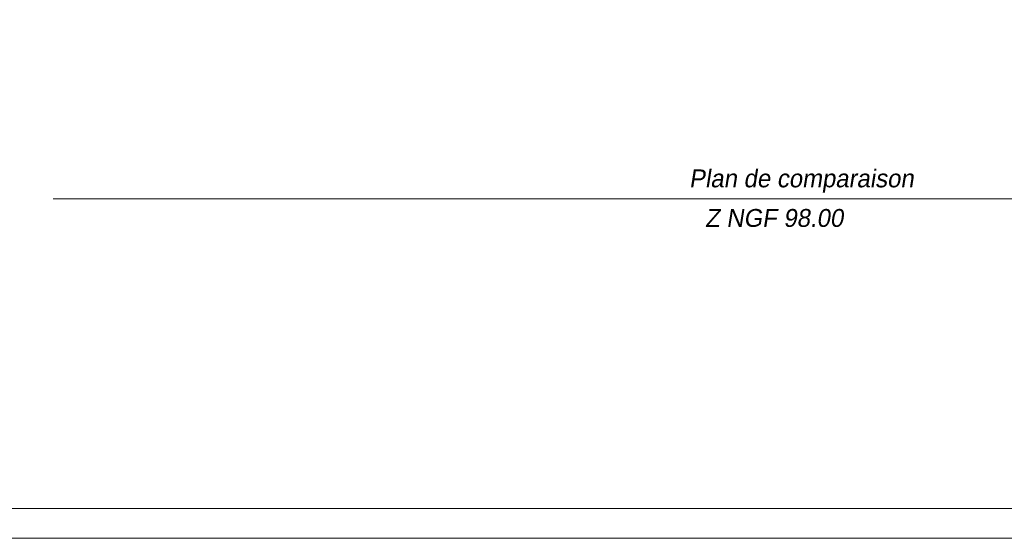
# Model space of a CAD drawing. Header units: metres. Extents: x 76.1 to 162.6, y 92.3 to 122.
# Tile 4 of 8: x 129.1 to 145.6, y 92.3 to 101. Entities that reach past the tile are written whole.
import ezdxf
from ezdxf.enums import TextEntityAlignment as Align

# ---------------------------------------------------------------- set-up
doc = ezdxf.new("R2010")
doc.units = ezdxf.units.M
doc.header["$LTSCALE"] = 0.1
doc.layers.add('0_Cadre', color=7, linetype='Continuous', lineweight=9)
doc.layers.add('_Alti', color=115, linetype='Continuous', lineweight=9)
doc.styles.add('ECRITURE2', font='txt', dxfattribs={"width": 1.001, "oblique": 18})

msp = doc.modelspace()

# ---------------------------------------------------------------- linework, layer by layer
at = {"layer": '0_Cadre'}
msp.add_lwpolyline([(120.609, 122.003), (162.609, 122.003), (162.609, 92.303), (120.609, 92.303)], close=True, dxfattribs=at)
msp.add_lwpolyline([(122.409, 92.803), (161.309, 92.803, 0.414214), (162.109, 93.603), (162.109, 120.703, 0.414214), (161.309, 121.503), (122.409, 121.503, 0.414214), (121.609, 120.703), (121.609, 93.603, 0.414214)], format="xyb", close=True, dxfattribs=at)
at = {"layer": '_Alti'}
msp.add_line((129.642, 98), (154.434, 98), dxfattribs=at)

# ---------------------------------------------------------------- texts
at = {"layer": '_Alti', "style": 'ECRITURE2', "oblique": 9}
for s, p in [('Plan de comparaison', (142.198, 98.346, 0)), ('Z NGF 98.00', (141.741, 97.682, 0))]:
    msp.add_text(s, height=0.3, dxfattribs=at).set_placement(p, align=Align.MIDDLE_CENTER)

doc.saveas('drawing.dxf')
